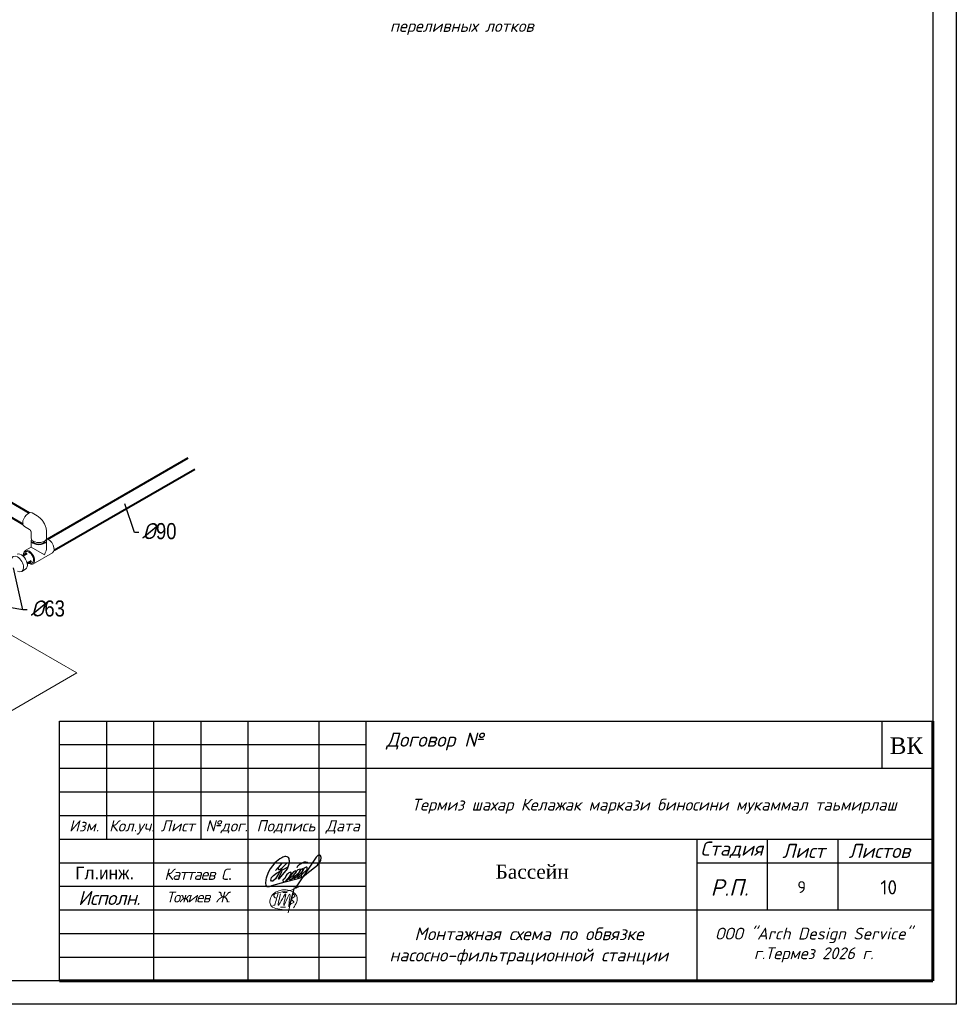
# Model space of a CAD drawing. Extents: x 4114239 to 5838486, y 780458 to 1383318.
# Tile 44 of 231: x 4348180 to 4368024, y 996584 to 1017439. Entities that reach past the tile are written whole.
import ezdxf

# ---------------------------------------------------------------- set-up
doc = ezdxf.new("R2010")
doc.units = 0
doc.header["$MEASUREMENT"] = 0
for name, color, linetype, lineweight in [('_0', 7, 'Continuous', 15), ('Farmat', 7, 'Continuous', 30), ('Основные', 160, 'Continuous', 40), ('разм', 7, 'Continuous', 18), ('ФВС-3', 7, 'Continuous', 25)]:
    doc.layers.add(name, color=color, linetype=linetype, lineweight=lineweight)
doc.layers.add('liniya', color=7, linetype='Continuous')
doc.layers.add('КЖ_ФОРМАТЫ', color=7, linetype='Continuous')
doc.styles.add('MyStyle', font='isocpeur.ttf', dxfattribs={"height": 400})
doc.styles.add('NIA', font='times.ttf')
doc.styles.add('OOO-Kazar', font='txt')
doc.styles.add('V@ler@Live', font='isocpeui.ttf')
doc.styles.add('ГОСТ 250', font='isocpeui.ttf', dxfattribs={"height": 300})

# ---------------------------------------------------------------- blocks, each defined once
blk = doc.blocks.new('gfnfd')
at = {"layer": '_0', "color": 5, "ltscale": 100}
for points in [[(6520817.7, 2413293.9), (6520848.3, 2413293.6)], [(6520801, 2413191.6), (6520834.5, 2413191.6)]]:
    blk.add_lwpolyline(points, dxfattribs=at)
blk.add_arc((6518800.2, 2413812.4), 2051.1, 342.79532, 345.32891, dxfattribs=at)
for points in [[(6520891.3, 2413186), (6520915, 2413229.1), (6520915.3, 2413268.7), (6520745.7, 2413281.4), (6520730.3, 2413208), (6520826.7, 2413172.7)], [(6520765.3, 2413254.6), (6520754.2, 2413268.5), (6520847.3, 2413304.6), (6520939, 2413338.6)], [(6520800.2, 2413285.4), (6520787, 2413204.9), (6520836.4, 2413284.7), (6520823.2, 2413202), (6520865.6, 2413283.3), (6520858, 2413196.4), (6520894.9, 2413321.6), (6520855, 2413150)], [(6520887.9, 2413287.6), (6520900.4, 2413265.9), (6520878.9, 2413249.6), (6520895.2, 2413224), (6520870, 2413212.6), (6520870.2, 2413206.7)], [(6520759.5, 2413205.7), (6520745.6, 2413203.3)]]:
    blk.add_spline(points, degree=3, dxfattribs=at)
blk = doc.blocks.new('rrwerewrewrewrew')
at = {"color": 5}
for points in [[(387872, 564817), (385461, 560165, 0.5555675), (386382, 560107), (391670, 566719), (392907, 570003, 0.1652467), (392907, 572723, 0.4373519), (390680, 575054, 0.1925367), (387853, 574100), (386571, 573489), (385290, 572586), (383117, 570710), (380078, 566719), (378699, 564105), (377285, 560326), (377078, 559578, 0.0785228), (377003, 555809, 0.2301942), (377694, 554621, 0.0887128), (377781, 554616, 0.0887128), (379419, 554812, 0.0887128), (381084, 555304), (390088, 557920), (399004, 560086), (402154, 561376)], [(390507, 558635), (395529, 562210), (397057, 563852), (397766, 564614), (397257, 565308), (395804, 564684), (393930, 562390), (393187, 560845, 0.2425571), (393041, 559580, 0.403283), (393704, 559264), (399431, 563972), (400603, 565962), (400228, 566548), (398635, 565939), (397633, 564795), (395782, 562481), (395782, 560295), (396385, 560295), (399478, 562450), (401915, 565049, 0.0481341), (402290, 566969, 0.1195267), (400636, 565910), (398470, 562543), (398470, 560904), (398892, 560600), (405033, 566245, 0.1215434), (405033, 567557, 0.358457), (404400, 567908, 0.1500372), (402713, 566737), (401915, 565049), (401358, 564455, 0.1033271), (401119, 561843, 0.5753384), (401471, 561164, 0.1529521), (402959, 561934), (404869, 563552), (412161, 569153), (414224, 572291), (414531, 574421), (414044, 575728), (413253, 576151), (412242, 575691), (411129, 574552), (409777, 572512), (406098, 567138), (396979, 553520)], [(387980, 570424), (385421, 567493, 0.2289988), (385508, 566433, 0.4148871), (386276, 566280), (387929, 567230), (391574, 570827), (387929, 567230), (383602, 559965), (381685, 558391), (380818, 558391), (380448, 559062), (380582, 559876), (380932, 560780), (382245, 562139), (384351, 563843), (392166, 568035)], [(398349, 567683, -0.1723995), (399516, 569357, -0.0937472), (402528, 571150, -0.2781187), (405794, 570727)], [(393348, 564247, 0.1582973), (390735, 562114), (389962, 560238), (388831, 559169, 0.4981733), (388831, 558274, 0.2094685), (389828, 557885), (393236, 561652), (394204, 563658, 0.4643233), (393929, 564350), (393348, 564299), (393348, 564247)]]:
    blk.add_lwpolyline(points, format="xyb", dxfattribs=at)
blk.add_lwpolyline([(385421, 567493), (383513, 565557)], dxfattribs=at)

msp = doc.modelspace()

# ---------------------------------------------------------------- linework, layer by layer
at = {"linetype": 'Continuous', "lineweight": 40, "extrusion": (5.55112e-17, 0.816497, 0.57735)}
for p, q in [((4348771.4492, 1006436.274, 0), (4351751.1335, 1008156.5955)), ((4348908.0372, 1006199.6967), (4351887.7215, 1007920.0182)), ((4347121.7288, 1007721.7238, 0), (4348383.6732, 1006993.1399, 0)), ((4346985.1409, 1007485.1465), (4348247.0852, 1006756.5626, 0)), ((4348330.2593, 1006134.2374, 0), (4348244.6972, 1006084.8381, 0)), ((4348425.8709, 1005968.6333), (4348340.3088, 1005919.234, 0))]:
    msp.add_line(p, q, dxfattribs=at)
at = {"color": 0, "linetype": 'Continuous', "lineweight": 0, "extrusion": (5.55112e-17, 0.816497, 0.57735)}
for p, q in [((4348442.6331, 1006990.6431), (4348552.093, 1006927.4463, 0)), ((4348278.7275, 1006706.7502), (4348388.0895, 1006643.6101, 0)), ((4348422.348, 1006457.9922), (4348422.348, 1006584.2725, 0)), ((4348750.1592, 1006457.9922), (4348750.1592, 1006584.3857, 0)), ((4348422.348, 1006266.264), (4348296.1123, 1006193.3818)), ((4348422.348, 1006266.264), (4348422.348, 1006412.0284, 0)), ((4348702.1523, 1006104.7189), (4348422.348, 1006266.264)), ((4348750.1592, 1006266.264, 0), (4348750.1592, 1006412.0284, 0)), ((4348876.3949, 1006149.8843), (4348460.0179, 1005909.489, 0)), ((4348306.0614, 1005799.5731, 0), (4348224.503, 1005752.4853)), ((4349389.8807, 1003602.3271), (4347672.8622, 1004593.6483, 0)), ((4347672.8622, 1002611.006), (4349389.8807, 1003602.3271, 0))]:
    msp.add_line(p, q, dxfattribs=at)
msp.add_line((4348249.5342, 1004936.0157), (4346910.304, 1005168.4095))
at = {"color": 7, "linetype": 'Continuous'}
for p, q in [((4349024.0252, 1002583.8723), (4367524.0252, 1002583.8723)), ((4349024.0252, 997083.8723), (4349024.0252, 1002583.8723)), ((4350024.0252, 1000083.8723), (4350024.0252, 1002583.8723)), ((4351024.0252, 997083.8723), (4351024.0252, 1002583.8723)), ((4352024.0252, 1000083.8723), (4352024.0252, 1002583.8723)), ((4353024.0252, 997083.8723), (4353024.0252, 1002583.8723)), ((4354524.0252, 997083.8723), (4354524.0252, 1002583.8723)), ((4355524.0252, 997083.8723), (4355524.0252, 1002583.8723)), ((4355524.0252, 1001583.8723), (4367524.0252, 1001583.8723)), ((4349024.0252, 1000583.8723), (4355524.0252, 1000583.8723)), ((4349024.0252, 1000083.8723), (4355524.0252, 1000083.8723)), ((4355524.0252, 1000083.8723), (4367524.0252, 1000083.8723)), ((4362524.0252, 1000083.8723), (4362524.0252, 997083.8723)), ((4364024.0252, 998583.8723), (4364024.0252, 1000083.8723)), ((4365518.1875, 998583.8723), (4365518.1875, 1000083.8723)), ((4362524.0252, 999583.8723), (4367524.0252, 999583.8723)), ((4355524.0252, 998583.8723), (4367524.0252, 998583.8723))]:
    msp.add_line(p, q, dxfattribs=at)
at = {"linetype": 'ByBlock', "ltscale": 0.1}
msp.add_line((4366444.026, 1002583.8723), (4366444.026, 1001583.8723), dxfattribs=at)
at = {"color": 7, "lineweight": 25, "ltscale": 1000}
for points in [[(4350700.9925, 1006574.4184), (4350613.4844, 1006574.4184), (4350410.5239, 1007186.0185)], [(4348337.0423, 1004936.0157), (4348249.5342, 1004936.0157), (4348046.5737, 1005828.2935)]]:
    msp.add_lwpolyline(points, dxfattribs=at)
at = {"linetype": 'ByBlock', "ltscale": 0.1}
msp.add_lwpolyline([(4349024.0252, 1002583.8723), (4367524.0252, 1002583.8723), (4367524.0252, 997083.8723), (4349024.0252, 997083.8723)], close=True, dxfattribs=at)
at = {"color": 7, "linetype": 'Continuous'}
for points in [[(4349024.0252, 1002083.8723), (4355524.0252, 1002083.8723)], [(4349024.0252, 1001583.8723), (4355524.0252, 1001583.8723)], [(4349024.0252, 1001083.8723), (4355524.0252, 1001083.8723)], [(4349024.0252, 999583.8723), (4355524.0252, 999583.8723)], [(4349024.0252, 999083.8723), (4355524.0252, 999083.8723)], [(4349024.0252, 998583.8723), (4355524.0252, 998583.8723)], [(4349024.0252, 998083.8723), (4355524.0252, 998083.8723)], [(4349024.0252, 997583.8723), (4355524.0252, 997583.8723)]]:
    msp.add_lwpolyline(points, dxfattribs=at)
at = {"color": 0, "linetype": 'Continuous', "lineweight": 0, "extrusion": (-2.03185e-17, 7.58296e-17, -1)}
for start_param, end_param in [(0.7853981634, 3.1415926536), (0, 0.7853981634)]:
    msp.add_ellipse((4348360.6803, 1006848.6966, 0), major_axis=(-81.9528, -141.9464), ratio=0.5773502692, start_param=start_param, end_param=end_param, dxfattribs=at)
at = {"color": 0, "linetype": 'Continuous', "lineweight": 0, "extrusion": (9.64266e-17, 1.66533e-16, -1)}
msp.add_ellipse((4348586.2536, 1006457.9922), major_axis=(-163.9056, 0), ratio=0.5773502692, start_param=3.1415926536, end_param=6.2831853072, dxfattribs=at)
at = {"color": 0, "linetype": 'Continuous', "lineweight": 0, "extrusion": (-1.34411e-16, 1.66533e-16, -1)}
msp.add_ellipse((4348586.2536, 1006412.0284), major_axis=(163.9056, 0), ratio=0.5773502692, start_param=6.037874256, end_param=9.670089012, dxfattribs=at)
at = {"color": 0, "linetype": 'Continuous', "lineweight": 0, "extrusion": (5.86208e-18, 1.66533e-16, -1)}
msp.add_ellipse((4348586.2536, 1006412.0284), major_axis=(-136.588, 0), ratio=0.5773502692, start_param=3.2277189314, end_param=6.1970590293, dxfattribs=at)
at = {"color": 0, "linetype": 'Continuous', "lineweight": 0, "extrusion": (1.11556e-17, 1.85856e-16, -1)}
msp.add_ellipse((4348586.2536, 1006171.6331), major_axis=(-115.8988, -200.7425), ratio=0.5773502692, start_param=3.926990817, end_param=4.7123889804, dxfattribs=at)
at = {"color": 0, "linetype": 'Continuous', "lineweight": 0, "extrusion": (-8.69853e-17, 2.06174e-16, -1)}
for centre, start_param, end_param in [((4348794.4421, 1006291.8307), 3.5107856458, 6.2831853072), ((4348378.0651, 1006051.4354), 2.1936229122, 7.0685834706), ((4348378.0651, 1006051.4354), 0.7853981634, 0.9479697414)]:
    msp.add_ellipse(centre, major_axis=(81.9528, -141.9464), ratio=0.5773502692, start_param=start_param, end_param=end_param, dxfattribs=at)
at = {"color": 0, "linetype": 'Continuous', "lineweight": 0, "extrusion": (-3.14741e-17, 1.10026e-16, -1)}
for centre, start_param, end_param in [((4348133.4444, 1005910.2035, 0), 5.5140490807, 10.1939141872), ((4348215.0028, 1005957.2913, 0), 0, 3.1415926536)]:
    msp.add_ellipse(centre, major_axis=(-91.0587, 157.7182), ratio=0.5773502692, start_param=start_param, end_param=end_param, dxfattribs=at)
at = {"color": 0, "linetype": 'Continuous', "lineweight": 0, "extrusion": (1.28814e-17, 1.99733e-16, -1)}
for start_param, end_param in [(5.4977871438, 10.220176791), (5.487786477, 5.4977871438)]:
    msp.add_ellipse((4348378.0651, 1006051.4354, 0), major_axis=(-68.294, 118.2887), ratio=0.5773502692, start_param=start_param, end_param=end_param, dxfattribs=at)
at = {"color": 0, "linetype": 'Continuous', "lineweight": 0}
for points, knots in [([(4348750.1592, 1006584.3857, 0), (4348750.1592, 1006613.2907), (4348746.3357, 1006640.972, 0), (4348733.4151, 1006694.3488, 0), (4348724.2662, 1006720.0508, 0), (4348701.5287, 1006769.3151), (4348687.9314, 1006792.8664), (4348656.636, 1006837.1898), (4348638.9519, 1006857.964, 0), (4348599.1865, 1006895.8419, 0), (4348577.1255, 1006912.9938), (4348552.093, 1006927.4463)], [3.1415926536, 3.1415926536, 3.1415926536, 3.1415926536, 3.4557519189, 3.4557519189, 3.7699111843, 3.7699111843, 4.0840704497, 4.0840704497, 4.398229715, 4.398229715, 4.7123889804, 4.7123889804, 4.7123889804, 4.7123889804]), ([(4348422.3497, 1006584.2345), (4348422.3497, 1006584.2345), (4348422.3333, 1006584.6532), (4348422.1229, 1006586.3631), (4348421.8833, 1006587.8503, 0), (4348421.0325, 1006591.5877, 0), (4348420.421, 1006593.8403, 0), (4348418.7597, 1006598.9117), (4348417.694, 1006601.7493, 0), (4348415.1036, 1006607.7639, 0), (4348413.5606, 1006610.9502, 0), (4348410.1026, 1006617.3232), (4348408.1792, 1006620.5076), (4348404.1891, 1006626.4794), (4348402.1232, 1006629.2692), (4348398.1607, 1006634.1444, 0), (4348396.2605, 1006636.2515, 0), (4348392.9183, 1006639.6459), (4348391.4593, 1006640.9657, 0), (4348389.2349, 1006642.8184, 0), (4348388.4534, 1006643.3685, 0), (4348388.0968, 1006643.606, 0), (4348388.0574, 1006643.6305), (4348388.0574, 1006643.6305)], [3.1803914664, 3.1803914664, 3.1803914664, 3.1803914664, 3.2933938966, 3.2933938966, 3.4354843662, 3.4354843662, 3.5780683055, 3.5780683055, 3.7262896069, 3.7262896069, 3.881187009, 3.881187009, 4.0400309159, 4.0400309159, 4.1977182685, 4.1977182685, 4.3496252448, 4.3496252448, 4.4945676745, 4.4945676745, 4.6359688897, 4.6359688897, 4.6735901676, 4.6735901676, 4.6735901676, 4.6735901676])]:
    msp.add_open_spline(points, degree=3, knots=knots, dxfattribs=at)
at = {"layer": 'Farmat', "color": 0, "linetype": 'ByBlock', "lineweight": 30}
msp.add_lwpolyline([(4310624.0252, 1038083.8723), (4367524.0252, 1038083.8723), (4367524.0252, 997083.8723), (4310624.0252, 997083.8723)], close=True, dxfattribs=at)
at = {"layer": 'КЖ_ФОРМАТЫ', "color": 0, "linetype": 'Continuous', "lineweight": 60, "ltscale": 100}
for p, q in [((4367524.0252, 997083.8723), (4367524.0252, 1002583.8723)), ((4349024.0252, 997083.8723), (4367524.0252, 997083.8723))]:
    msp.add_line(p, q, dxfattribs=at)
at = {"layer": 'разм', "color": 0, "lineweight": 25, "ltscale": 0.5}
msp.add_lwpolyline([(4308624.0252, 1038583.8723), (4368024.0252, 1038583.8723), (4368024.0252, 996583.8723), (4308624.0252, 996583.8723)], close=True, dxfattribs=at)

# ---------------------------------------------------------------- block references
at = {"color": 6, "xscale": 0.03125, "yscale": 0.03125, "zscale": 0.03125}
msp.add_blockref('rrwerewrewrewrew', (4341612.3881, 981744.0669), dxfattribs=at)
at = {"layer": '_0', "xscale": 3, "yscale": 3, "zscale": 3}
msp.add_blockref('gfnfd', (-15208695.3083, -6240931.7608), dxfattribs=at)

# ---------------------------------------------------------------- texts
at = {"insert": (4366614.193, 1002236.8092), "char_height": 350, "attachment_point": 1}
msp.add_mtext('{\\fTimes New Roman|b0|i0|c204|p18;ВК}', dxfattribs=at)
at = {"insert": (4351244.0252, 999339.1869), "char_height": 240, "width": 2180, "attachment_point": 4}
msp.add_mtext('{\\fISOCPEUR|b0|i1|c204|p34;\\T0.9;Каттаев С}.', dxfattribs=at)
at = {"lineweight": -3, "insert": (4358260.0361, 999543.0493), "char_height": 300, "width": 1733.650506, "attachment_point": 1, "style": 'NIA'}
msp.add_mtext('\\pxi0.005;{\\C0;Бассейн}', dxfattribs=at)
at = {"attachment_point": 1, "style": 'MyStyle'}
for s, width, insert, char_height in [('9', 541.266485, (4364655.5184, 999192.0842), 250), ('10', 968.847201, (4366414.1204, 999211.6828), 300)]:
    msp.add_mtext_dynamic_manual_height_columns(s, width=width, gutter_width=1250, heights=[0], dxfattribs=dict(at, insert=insert, char_height=char_height))
at = {"color": 0, "lineweight": 15, "insert": (4355858.1488, 998212.0102), "char_height": 270, "width": 6649.059302, "attachment_point": 1, "style": 'V@ler@Live'}
msp.add_mtext('\\pxi2.53785;Монтажная схема по обвязке \\P\\pi0.57878;насосно-фильтрационной станции', dxfattribs=at)
at = {"layer": 'liniya', "insert": (4349356.0396, 999501.7467), "char_height": 270, "width": 1161.892161, "attachment_point": 1}
msp.add_mtext('Гл.инж.', dxfattribs=at)
at = {"layer": 'Основные', "color": 0, "style": 'ГОСТ 250'}
msp.add_text(' переливных лотков', height=250, dxfattribs=at).set_placement((4355862.9434, 1017180.5688))
at = {"layer": 'Основные', "color": 0, "char_height": 341.469976, "attachment_point": 7, "style": 'ГОСТ 250'}
for s, insert in [('%%C{\\fArial Narrow|b0|i0|c204|p34;90}', (4350771.2723, 1006430.8901)), ('%%C{\\fArial Narrow|b0|i0|c204|p34;63}', (4348407.3222, 1004792.4874))]:
    msp.add_mtext(s, dxfattribs=dict(at, insert=insert))
at = {"layer": 'ФВС-3', "color": 0, "linetype": 'Continuous', "lineweight": 5, "style": 'OOO-Kazar'}
for s, insert, char_height, attachment_point in [('{\\fISOCPEUR|b0|i1|c204|p34;Договор №}', (4356974.5012, 1001958.956), 300, 8), ('{\\fISOCPEUR|b0|i1|c204|p34;Изм.}', (4349543.3813, 1000484.3011), 240, 2), ('{\\fISOCPEUR|b0|i1|c204|p34;Кол.уч.}', (4350555.4163, 1000484.3011), 240, 2), ('{\\fISOCPEUR|b0|i1|c204|p34;Лист}', (4351527.515, 1000484.3011), 240, 2), ('{\\fISOCPEUR|b0|i1|c204|p34;№дог.}', (4352563.4064, 1000484.3011), 240, 2), ('{\\fISOCPEUR|b0|i1|c204|p34;Подпись}', (4353820.4914, 1000484.3011), 240, 2), ('{\\fISOCPEUR|b0|i1|c204|p34;Дата}', (4355025.1333, 1000484.3011), 240, 2), ('{\\fISOCPEUR|b0|i1|c204|p34;Стадия}', (4363265.1621, 999683.8723), 300, 8), ('{\\fISOCPEUR|b0|i1|c204|p34;Лист }', (4364789.3817, 999683.8723), 300, 8), ('{\\fISOCPEUR|b0|i1|c204|p34;Листов }', (4366393.3889, 999683.8723), 300, 8), ('{\\fISOCPEUR|b0|i1|c204|p34;Р.П.}', (4363219.8936, 998883.8723), 350, 8), ('{\\fISOCPEUR|b0|i1|c204|p34;\\T0.95;Исполн.}', (4350075.8822, 998987.6208), 300, 2)]:
    msp.add_mtext(s, dxfattribs=dict(at, insert=insert, char_height=char_height, attachment_point=attachment_point))
at = {"layer": 'ФВС-3', "linetype": 'Continuous', "lineweight": 5, "style": 'OOO-Kazar'}
for s, insert, char_height, attachment_point in [('{\\fISOCPEUR|b0|i1|c204|p34;Термиз шахар Келажак маркази биносини мукаммал таьмирлаш\\P  }', (4361623.686, 1000202.4583), 250, 8), ('{\\fISOCPEUR|b0|i1|c204|p34;\\T0.9;Тожиев Ж.}', (4351958.8385, 998970.6417), 230, 2), ('{\\fISOCPEUR|b0|i1|c204|p34;ООО "Arch Design Service"\\Pг.Термез 20\\fISOCPEUR|b0|i1|c0|p34;26\\fISOCPEUR|b0|i1|c204|p34; г.\\P  }', (4365002.918, 997055.0248), 250, 8)]:
    msp.add_mtext(s, dxfattribs=dict(at, insert=insert, char_height=char_height, attachment_point=attachment_point))

doc.saveas('drawing.dxf')
